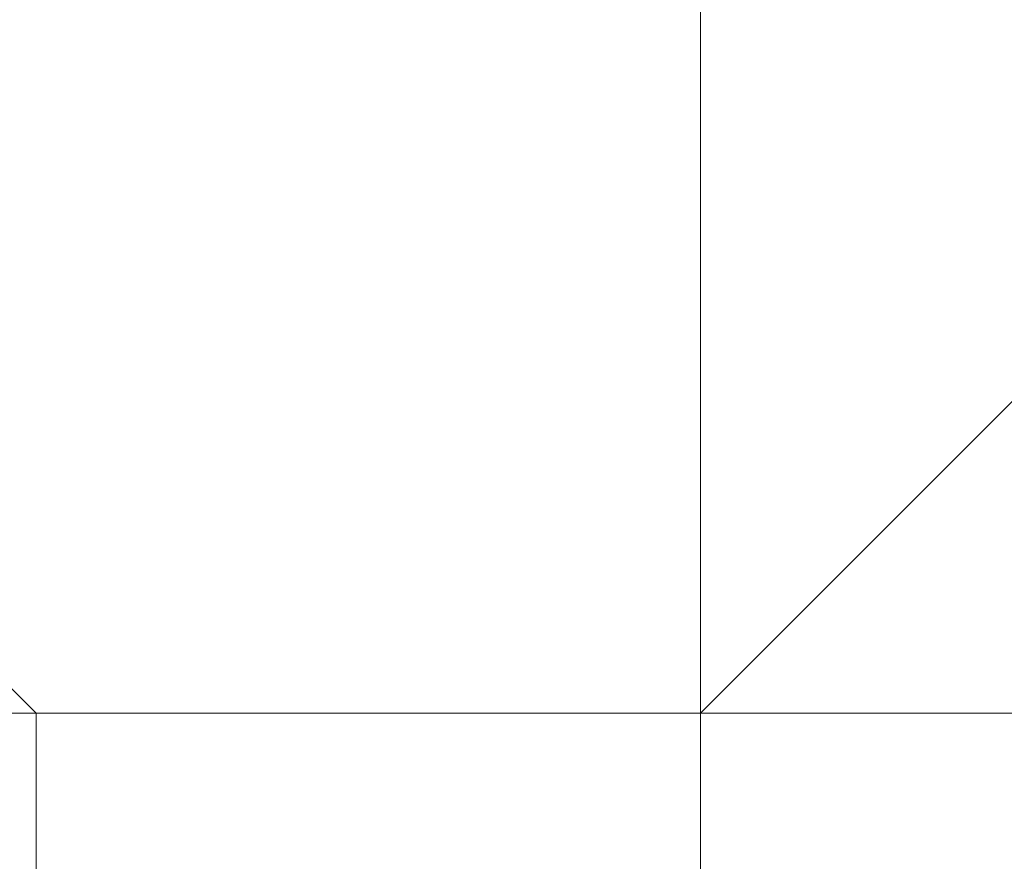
# Model space of a CAD drawing. Header units: inches. Extents: x -79624 to 52587, y -27526 to 10116.
# Tile 215 of 256: x 6304 to 6317, y -7695 to -7684. Entities that reach past the tile are written whole.
import ezdxf
from ezdxf import colors
from ezdxf.entities.mleader import LeaderData, LeaderLine
from ezdxf.math import Vec2, Vec3

# ---------------------------------------------------------------- set-up
doc = ezdxf.new("R2010")
doc.units = ezdxf.units.IN
doc.header["$MEASUREMENT"] = 0
doc.layers.add('- განათება', color=7, linetype='Continuous')
doc.layers.add('Dimensioning - General', color=7, linetype='Continuous')
doc.layers.add('- მექანიკური ნაწილი', color=7, linetype='Continuous', lineweight=18)
doc.styles.add('CT', font='ARIALN.TTF', dxfattribs={"height": 200})
doc.styles.add('GENERATED_STYLE_1', font='txt')
doc.dimstyles.new('GENERATED_STYLE__1', dxfattribs={"dimtxt": 100, "dimasz": 76, "dimexe": 0.18, "dimexo": 0.0625, "dimgap": 0, "dimtad": 0, "dimdec": 0, "dimlfac": 0.1, "dimzin": 0, "dimdsep": 46, "dimtxsty": 'GENERATED_STYLE_1', "dimblk": 'ARROWHEAD_5', "dimblk1": 'ARROWHEAD_5', "dimblk2": 'ARROWHEAD_5', "dimcen": 0.09, "dimse1": 1, "dimse2": 1, "dimclrd": 7, "dimclre": 7, "dimclrt": 7, "dimadec": 0, "dimazin": 0, "dimtfac": 1, "dimtdec": 4, "dimtmove": 0, "dimatfit": 3, "dimfxl": 1, "dimtolj": 1, "dimtzin": 0, "dimarcsym": 0})

# ---------------------------------------------------------------- blocks, each defined once
blk = doc.blocks.new('ARROWHEAD_5')
at = {"linetype": 'Continuous', "lineweight": 0}
blk.add_hatch(color=0, dxfattribs=at).paths.add_polyline_path([(-1, 0.2679), (0, 0), (-1, -0.2679)])
at = {"color": 0, "linetype": 'Continuous', "lineweight": 0}
blk.add_line((0, 0), (-1, 0), dxfattribs=at)
blk = doc.blocks.new('*D249')
at = {"layer": 'Defpoints', "color": 0, "linetype": 'Continuous', "transparency": 16777216}
for p in [(358.556, 209.203), (25258.556, 209.203), (1258.556, -26125.722)]:
    blk.add_point(p, dxfattribs=at)
at = {"layer": 'Dimensioning - General', "color": 7, "linetype": 'Continuous', "lineweight": -2, "transparency": 16777216}
for p, q in [((358.556, 133.203), (358.556, -12795.724)), ((358.556, -26049.722), (358.556, -13148.104))]:
    blk.add_line(p, q, dxfattribs=at)
at = {"layer": 'Dimensioning - General', "color": 7, "linetype": 'Continuous', "lineweight": -2, "transparency": 16777216, "xscale": 76.00000000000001, "yscale": 76.00000000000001, "zscale": 76.00000000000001}
for p, rotation in [((358.556, 209.203), 90), ((358.556, -26125.722), 270)]:
    blk.add_blockref('ARROWHEAD_5', p, dxfattribs=dict(at, rotation=rotation))
at = {"layer": 'Dimensioning - General', "color": 7, "linetype": 'Continuous', "lineweight": 13, "transparency": 16777216, "insert": (358.556, -12971.914), "char_height": 100, "attachment_point": 5, "rotation": 90, "style": 'GENERATED_STYLE_1'}
blk.add_mtext('\\A1;2633', dxfattribs=at)
blk = doc.blocks.new('_DotSmall')
at = {"color": 0, "linetype": 'ByBlock', "const_width": 0.5}
blk.add_lwpolyline([(-0.0625, 0, 1), (0.0625, 0, 1)], format="xyb", close=True, dxfattribs=at)

msp = doc.modelspace()

# ---------------------------------------------------------------- linework, layer by layer
at = {"layer": '- მექანიკური ნაწილი', "color": 7, "lineweight": 0}
for points in [[(6276.87347, -7199.35115), (6276.87347, -7702.34471), (6312.80158, -7702.34471), (6312.80158, -7199.35115)], [(6312.80158, -7199.35115), (6312.80158, -7702.34471), (6276.87347, -7702.34471), (6312.80158, -7702.34471), (6357.71172, -7702.34471), (6375.67577, -7702.34471), (6384.6578, -7702.34471), (6375.67577, -7702.34471), (6357.71172, -7702.34471), (6312.80158, -7702.34471), (6276.87347, -7702.34471), (6312.80158, -7702.34471), (6357.71172, -7702.34471), (6375.67577, -7702.34471), (6384.6578, -7702.34471), (6375.67577, -7702.34471), (6357.71172, -7702.34471), (6312.80158, -7702.34471), (6276.87347, -7702.34471), (6276.87347, -7855.03918)], [(6312.80158, -7199.35115), (6312.80158, -7702.34471), (6330.76563, -7702.34471), (6330.76563, -7199.35115)], [(6339.74766, -7693.36268), (6294.83752, -7693.36268)], [(6294.83752, -7693.36268), (6339.74766, -7693.36268), (6294.83752, -7693.36268)], [(6339.74766, -7693.36268), (6294.83752, -7693.36268)], [(6312.80158, -7693.36268), (6312.80158, -7693.36268)], [(6321.78361, -7693.36268), (6312.80158, -7693.36268), (6321.78361, -7693.36268)], [(6312.80158, -7693.36268), (6312.80158, -7693.36268)], [(6321.78361, -7693.36268), (6312.80158, -7693.36268), (6321.78361, -7693.36268)]]:
    msp.add_lwpolyline(points, dxfattribs=at)
msp.add_lwpolyline([(6330.76563, -7630.48848), (5639.14949, -7630.48848), (5630.16746, -7693.36268), (6339.74766, -7693.36268)], close=True, dxfattribs=at)
msp.add_lwpolyline([(6330.76563, -7630.48848), (5639.14949, -7630.48848), (5630.16746, -7693.36268), (6339.74766, -7693.36268)], close=True, dxfattribs=at)
at = {"layer": '- მექანიკური ნაწილი', "lineweight": 0}
for points in [[(6321.78361, -7630.48848), (6312.80158, -7630.48848), (6303.81955, -7630.48848), (6294.83752, -7630.48848), (6285.85549, -7630.48848), (6285.85549, -7639.47051), (6276.87347, -7639.47051), (6276.87347, -7648.45254), (6276.87347, -7657.43457), (6276.87347, -7666.4166), (6276.87347, -7675.39862), (6276.87347, -7684.38065), (6285.85549, -7684.38065), (6294.83752, -7693.36268), (6303.81955, -7693.36268), (6294.83752, -7684.38065), (6294.83752, -7693.36268), (6303.81955, -7693.36268), (6303.81955, -7702.34471), (6294.83752, -7693.36268), (6303.81955, -7693.36268), (6312.80158, -7693.36268), (6321.78361, -7693.36268)], [(6321.78361, -7693.36268), (6312.80158, -7693.36268), (6303.81955, -7693.36268), (6294.83752, -7693.36268), (6294.83752, -7684.38065), (6303.81955, -7693.36268), (6294.83752, -7693.36268), (6285.85549, -7693.36268), (6285.85549, -7684.38065), (6276.87347, -7684.38065), (6276.87347, -7675.39862)], [(6285.85549, -7684.38065), (6294.83752, -7693.36268), (6294.83752, -7684.38065), (6294.83752, -7693.36268), (6294.83752, -7684.38065), (6294.83752, -7693.36268), (6294.83752, -7684.38065), (6303.81955, -7693.36268), (6294.83752, -7684.38065), (6285.85549, -7684.38065)], [(6303.81955, -7693.36268), (6294.83752, -7684.38065), (6303.81955, -7693.36268)], [(6303.81955, -7693.36268), (6294.83752, -7684.38065), (6303.81955, -7693.36268)], [(6303.81955, -7693.36268), (6294.83752, -7684.38065), (6303.81955, -7693.36268)], [(6303.81955, -7693.36268), (6294.83752, -7684.38065), (6303.81955, -7693.36268)], [(6303.81955, -7693.36268), (6294.83752, -7684.38065), (6303.81955, -7693.36268)], [(6303.81955, -7693.36268), (6294.83752, -7684.38065), (6303.81955, -7693.36268)], [(6303.81955, -7693.36268), (6294.83752, -7684.38065), (6303.81955, -7693.36268)], [(6303.81955, -7693.36268), (6294.83752, -7684.38065), (6303.81955, -7693.36268)], [(6303.81955, -7693.36268), (6294.83752, -7684.38065), (6303.81955, -7693.36268)], [(6303.81955, -7693.36268), (6294.83752, -7684.38065), (6303.81955, -7693.36268)], [(6303.81955, -7693.36268), (6294.83752, -7684.38065), (6303.81955, -7693.36268)], [(6303.81955, -7693.36268), (6294.83752, -7684.38065), (6303.81955, -7693.36268)], [(6303.81955, -7693.36268), (6294.83752, -7684.38065), (6303.81955, -7693.36268)], [(6303.81955, -7693.36268), (6294.83752, -7684.38065), (6303.81955, -7693.36268)], [(6303.81955, -7693.36268), (6294.83752, -7684.38065), (6303.81955, -7693.36268)], [(6303.81955, -7693.36268), (6294.83752, -7684.38065), (6303.81955, -7693.36268)], [(6303.81955, -7693.36268), (6294.83752, -7684.38065), (6303.81955, -7693.36268)], [(6303.81955, -7693.36268), (6294.83752, -7684.38065), (6303.81955, -7693.36268)], [(6303.81955, -7693.36268), (6294.83752, -7684.38065), (6303.81955, -7693.36268)], [(6303.81955, -7693.36268), (6294.83752, -7684.38065), (6303.81955, -7693.36268)], [(6303.81955, -7693.36268), (6294.83752, -7684.38065), (6303.81955, -7693.36268)], [(6303.81955, -7693.36268), (6294.83752, -7684.38065), (6303.81955, -7693.36268)], [(6303.81955, -7693.36268), (6294.83752, -7684.38065), (6303.81955, -7693.36268)], [(6303.81955, -7693.36268), (6294.83752, -7684.38065), (6303.81955, -7693.36268)], [(6303.81955, -7693.36268), (6294.83752, -7684.38065), (6303.81955, -7693.36268)], [(6303.81955, -7693.36268), (6294.83752, -7684.38065), (6303.81955, -7693.36268)], [(6303.81955, -7693.36268), (6294.83752, -7684.38065), (6303.81955, -7693.36268)], [(6303.81955, -7693.36268), (6294.83752, -7684.38065)], [(6321.78361, -7684.38065), (6312.80158, -7693.36268), (6321.78361, -7684.38065)], [(6321.78361, -7684.38065), (6312.80158, -7693.36268), (6321.78361, -7684.38065)], [(6321.78361, -7684.38065), (6312.80158, -7693.36268), (6321.78361, -7684.38065)], [(6321.78361, -7684.38065), (6312.80158, -7693.36268), (6321.78361, -7684.38065)], [(6321.78361, -7684.38065), (6312.80158, -7693.36268), (6321.78361, -7684.38065)], [(6321.78361, -7684.38065), (6312.80158, -7693.36268), (6321.78361, -7684.38065)], [(6321.78361, -7684.38065), (6312.80158, -7693.36268), (6321.78361, -7684.38065)], [(6321.78361, -7684.38065), (6312.80158, -7693.36268), (6321.78361, -7684.38065)], [(6321.78361, -7684.38065), (6312.80158, -7693.36268), (6321.78361, -7684.38065)], [(6321.78361, -7684.38065), (6312.80158, -7693.36268), (6321.78361, -7684.38065)], [(6321.78361, -7684.38065), (6312.80158, -7693.36268), (6321.78361, -7684.38065)], [(6321.78361, -7684.38065), (6312.80158, -7693.36268), (6321.78361, -7684.38065)], [(6321.78361, -7684.38065), (6312.80158, -7693.36268), (6321.78361, -7684.38065)], [(6321.78361, -7684.38065), (6312.80158, -7693.36268), (6321.78361, -7684.38065)], [(6321.78361, -7684.38065), (6312.80158, -7693.36268), (6321.78361, -7684.38065)], [(6321.78361, -7684.38065), (6312.80158, -7693.36268), (6321.78361, -7684.38065)], [(6321.78361, -7684.38065), (6312.80158, -7693.36268), (6321.78361, -7684.38065)], [(6321.78361, -7684.38065), (6312.80158, -7693.36268), (6321.78361, -7684.38065)], [(6321.78361, -7684.38065), (6312.80158, -7693.36268), (6321.78361, -7684.38065)], [(6321.78361, -7684.38065), (6312.80158, -7693.36268), (6321.78361, -7684.38065)], [(6321.78361, -7684.38065), (6312.80158, -7693.36268), (6321.78361, -7684.38065)], [(6321.78361, -7684.38065), (6312.80158, -7693.36268), (6321.78361, -7684.38065)], [(6321.78361, -7684.38065), (6312.80158, -7693.36268), (6321.78361, -7684.38065)], [(6321.78361, -7684.38065), (6312.80158, -7693.36268), (6321.78361, -7684.38065)], [(6321.78361, -7684.38065), (6312.80158, -7693.36268), (6321.78361, -7684.38065)], [(6321.78361, -7684.38065), (6312.80158, -7693.36268), (6321.78361, -7684.38065)], [(6321.78361, -7684.38065), (6312.80158, -7693.36268), (6321.78361, -7684.38065)], [(6294.83752, -7693.36268), (6303.81955, -7693.36268), (6294.83752, -7693.36268)], [(6303.81955, -7693.36268), (6294.83752, -7693.36268), (6303.81955, -7693.36268)], [(6303.81955, -7693.36268), (6294.83752, -7693.36268), (6303.81955, -7693.36268)], [(6303.81955, -7693.36268), (6294.83752, -7693.36268), (6303.81955, -7693.36268)], [(6303.81955, -7693.36268), (6294.83752, -7693.36268), (6303.81955, -7693.36268)], [(6303.81955, -7693.36268), (6294.83752, -7693.36268), (6303.81955, -7693.36268)], [(6303.81955, -7693.36268), (6294.83752, -7693.36268), (6303.81955, -7693.36268)], [(6303.81955, -7693.36268), (6294.83752, -7693.36268), (6303.81955, -7693.36268)], [(6303.81955, -7693.36268), (6294.83752, -7693.36268), (6303.81955, -7693.36268)], [(6303.81955, -7693.36268), (6294.83752, -7693.36268), (6303.81955, -7693.36268)], [(6303.81955, -7693.36268), (6294.83752, -7693.36268), (6303.81955, -7693.36268)], [(6303.81955, -7693.36268), (6294.83752, -7693.36268), (6303.81955, -7693.36268)], [(6303.81955, -7693.36268), (6294.83752, -7693.36268), (6303.81955, -7693.36268)], [(6303.81955, -7693.36268), (6294.83752, -7693.36268), (6303.81955, -7693.36268)], [(6303.81955, -7693.36268), (6294.83752, -7693.36268), (6303.81955, -7693.36268)], [(6303.81955, -7693.36268), (6294.83752, -7693.36268), (6303.81955, -7693.36268)], [(6303.81955, -7693.36268), (6294.83752, -7693.36268), (6303.81955, -7693.36268)], [(6303.81955, -7693.36268), (6294.83752, -7693.36268), (6303.81955, -7693.36268)], [(6303.81955, -7693.36268), (6294.83752, -7693.36268), (6303.81955, -7693.36268)], [(6303.81955, -7693.36268), (6294.83752, -7693.36268), (6303.81955, -7693.36268)], [(6303.81955, -7693.36268), (6294.83752, -7693.36268), (6303.81955, -7693.36268)], [(6303.81955, -7693.36268), (6294.83752, -7693.36268), (6303.81955, -7693.36268)], [(6303.81955, -7693.36268), (6294.83752, -7693.36268), (6303.81955, -7693.36268)], [(6303.81955, -7693.36268), (6294.83752, -7693.36268), (6303.81955, -7693.36268)], [(6303.81955, -7693.36268), (6294.83752, -7693.36268), (6303.81955, -7693.36268)], [(6303.81955, -7693.36268), (6294.83752, -7693.36268), (6303.81955, -7693.36268)], [(6303.81955, -7693.36268), (6294.83752, -7693.36268), (6303.81955, -7693.36268)], [(6303.81955, -7693.36268), (6294.83752, -7693.36268), (6303.81955, -7693.36268)], [(6303.81955, -7693.36268), (6294.83752, -7693.36268), (6303.81955, -7693.36268)], [(6303.81955, -7693.36268), (6294.83752, -7693.36268), (6303.81955, -7693.36268)], [(6303.81955, -7693.36268), (6294.83752, -7693.36268), (6303.81955, -7693.36268)], [(6303.81955, -7693.36268), (6294.83752, -7693.36268), (6303.81955, -7693.36268)], [(6303.81955, -7693.36268), (6294.83752, -7693.36268), (6303.81955, -7693.36268)], [(6303.81955, -7693.36268), (6294.83752, -7693.36268), (6303.81955, -7693.36268)], [(6303.81955, -7693.36268), (6294.83752, -7693.36268), (6303.81955, -7693.36268)], [(6303.81955, -7693.36268), (6294.83752, -7693.36268), (6303.81955, -7693.36268)], [(6303.81955, -7693.36268), (6294.83752, -7693.36268), (6303.81955, -7693.36268)], [(6303.81955, -7693.36268), (6294.83752, -7693.36268), (6303.81955, -7693.36268)], [(6303.81955, -7693.36268), (6294.83752, -7693.36268), (6303.81955, -7693.36268)], [(6303.81955, -7693.36268), (6294.83752, -7693.36268), (6303.81955, -7693.36268)], [(6303.81955, -7693.36268), (6294.83752, -7693.36268), (6303.81955, -7693.36268)], [(6303.81955, -7693.36268), (6294.83752, -7693.36268), (6303.81955, -7693.36268)], [(6303.81955, -7693.36268), (6294.83752, -7693.36268), (6303.81955, -7693.36268)], [(6303.81955, -7693.36268), (6294.83752, -7693.36268), (6303.81955, -7693.36268)], [(6303.81955, -7693.36268), (6294.83752, -7693.36268), (6303.81955, -7693.36268)], [(6303.81955, -7693.36268), (6294.83752, -7693.36268), (6303.81955, -7693.36268)], [(6303.81955, -7693.36268), (6294.83752, -7693.36268), (6303.81955, -7693.36268)], [(6303.81955, -7693.36268), (6294.83752, -7693.36268), (6303.81955, -7693.36268)], [(6303.81955, -7693.36268), (6294.83752, -7693.36268), (6303.81955, -7693.36268)], [(6303.81955, -7693.36268), (6294.83752, -7693.36268), (6303.81955, -7693.36268)], [(6303.81955, -7693.36268), (6294.83752, -7693.36268), (6303.81955, -7693.36268)], [(6303.81955, -7693.36268), (6294.83752, -7693.36268), (6303.81955, -7693.36268)], [(6294.83752, -7693.36268), (6303.81955, -7693.36268)], [(6303.81955, -7693.36268), (6294.83752, -7693.36268), (6303.81955, -7693.36268)], [(6303.81955, -7693.36268), (6294.83752, -7693.36268), (6303.81955, -7693.36268)], [(6303.81955, -7693.36268), (6294.83752, -7693.36268), (6303.81955, -7693.36268)], [(6303.81955, -7693.36268), (6294.83752, -7693.36268), (6303.81955, -7693.36268)], [(6303.81955, -7693.36268), (6294.83752, -7693.36268), (6303.81955, -7693.36268)], [(6303.81955, -7693.36268), (6294.83752, -7693.36268), (6303.81955, -7693.36268)], [(6303.81955, -7693.36268), (6294.83752, -7693.36268), (6303.81955, -7693.36268)], [(6303.81955, -7693.36268), (6294.83752, -7693.36268), (6303.81955, -7693.36268)], [(6303.81955, -7693.36268), (6294.83752, -7693.36268), (6303.81955, -7693.36268)], [(6303.81955, -7693.36268), (6294.83752, -7693.36268), (6303.81955, -7693.36268)], [(6303.81955, -7693.36268), (6294.83752, -7693.36268), (6303.81955, -7693.36268)], [(6303.81955, -7693.36268), (6294.83752, -7693.36268), (6303.81955, -7693.36268)], [(6294.83752, -7693.36268), (6303.81955, -7693.36268), (6294.83752, -7693.36268)], [(6303.81955, -7693.36268), (6303.81955, -7702.34471), (6303.81955, -7693.36268)], [(6303.81955, -7693.36268), (6312.80158, -7693.36268), (6303.81955, -7693.36268)], [(6303.81955, -7693.36268), (6303.81955, -7693.36268)], [(6303.81955, -7693.36268), (6303.81955, -7693.36268)], [(6312.80158, -7693.36268), (6303.81955, -7693.36268), (6312.80158, -7693.36268)], [(6303.81955, -7693.36268), (6303.81955, -7693.36268)], [(6312.80158, -7693.36268), (6303.81955, -7693.36268), (6312.80158, -7693.36268)], [(6303.81955, -7693.36268), (6303.81955, -7693.36268)], [(6312.80158, -7693.36268), (6303.81955, -7693.36268), (6312.80158, -7693.36268)], [(6303.81955, -7693.36268), (6303.81955, -7693.36268)], [(6312.80158, -7693.36268), (6303.81955, -7693.36268), (6312.80158, -7693.36268)], [(6303.81955, -7693.36268), (6303.81955, -7693.36268)], [(6312.80158, -7693.36268), (6303.81955, -7693.36268), (6312.80158, -7693.36268)], [(6303.81955, -7693.36268), (6303.81955, -7693.36268)], [(6312.80158, -7693.36268), (6303.81955, -7693.36268), (6312.80158, -7693.36268)], [(6303.81955, -7693.36268), (6303.81955, -7693.36268)], [(6312.80158, -7693.36268), (6303.81955, -7693.36268), (6312.80158, -7693.36268)], [(6303.81955, -7693.36268), (6303.81955, -7693.36268)], [(6312.80158, -7693.36268), (6303.81955, -7693.36268), (6312.80158, -7693.36268)], [(6303.81955, -7693.36268), (6303.81955, -7693.36268)], [(6312.80158, -7693.36268), (6303.81955, -7693.36268), (6312.80158, -7693.36268)], [(6303.81955, -7693.36268), (6303.81955, -7693.36268)], [(6312.80158, -7693.36268), (6303.81955, -7693.36268), (6312.80158, -7693.36268)], [(6303.81955, -7693.36268), (6303.81955, -7693.36268)], [(6312.80158, -7693.36268), (6303.81955, -7693.36268), (6312.80158, -7693.36268)], [(6303.81955, -7693.36268), (6303.81955, -7693.36268)], [(6312.80158, -7693.36268), (6303.81955, -7693.36268), (6312.80158, -7693.36268)], [(6303.81955, -7693.36268), (6303.81955, -7693.36268)], [(6312.80158, -7693.36268), (6303.81955, -7693.36268), (6312.80158, -7693.36268)], [(6303.81955, -7693.36268), (6303.81955, -7693.36268)], [(6312.80158, -7693.36268), (6303.81955, -7693.36268), (6312.80158, -7693.36268)], [(6303.81955, -7693.36268), (6303.81955, -7693.36268)], [(6312.80158, -7693.36268), (6303.81955, -7693.36268), (6312.80158, -7693.36268)], [(6303.81955, -7693.36268), (6303.81955, -7693.36268)], [(6312.80158, -7693.36268), (6303.81955, -7693.36268), (6312.80158, -7693.36268)], [(6303.81955, -7693.36268), (6303.81955, -7693.36268)], [(6312.80158, -7693.36268), (6303.81955, -7693.36268), (6312.80158, -7693.36268)], [(6303.81955, -7693.36268), (6303.81955, -7693.36268)], [(6312.80158, -7693.36268), (6303.81955, -7693.36268), (6312.80158, -7693.36268)], [(6303.81955, -7693.36268), (6303.81955, -7693.36268)], [(6312.80158, -7693.36268), (6303.81955, -7693.36268), (6312.80158, -7693.36268)], [(6303.81955, -7693.36268), (6303.81955, -7693.36268)], [(6312.80158, -7693.36268), (6303.81955, -7693.36268), (6312.80158, -7693.36268)], [(6303.81955, -7693.36268), (6303.81955, -7693.36268)], [(6312.80158, -7693.36268), (6303.81955, -7693.36268), (6312.80158, -7693.36268)], [(6303.81955, -7693.36268), (6303.81955, -7693.36268)], [(6312.80158, -7693.36268), (6303.81955, -7693.36268), (6312.80158, -7693.36268)], [(6303.81955, -7693.36268), (6303.81955, -7693.36268)], [(6312.80158, -7693.36268), (6303.81955, -7693.36268), (6312.80158, -7693.36268)], [(6303.81955, -7693.36268), (6303.81955, -7693.36268)], [(6312.80158, -7693.36268), (6303.81955, -7693.36268), (6312.80158, -7693.36268)], [(6303.81955, -7693.36268), (6303.81955, -7693.36268)], [(6312.80158, -7693.36268), (6303.81955, -7693.36268), (6312.80158, -7693.36268)], [(6303.81955, -7693.36268), (6303.81955, -7693.36268)], [(6312.80158, -7693.36268), (6303.81955, -7693.36268), (6312.80158, -7693.36268)], [(6303.81955, -7693.36268), (6303.81955, -7693.36268)], [(6312.80158, -7693.36268), (6303.81955, -7693.36268), (6312.80158, -7693.36268)], [(6303.81955, -7693.36268), (6303.81955, -7693.36268)], [(6312.80158, -7693.36268), (6303.81955, -7693.36268), (6312.80158, -7693.36268)], [(6303.81955, -7693.36268), (6303.81955, -7693.36268)], [(6312.80158, -7693.36268), (6303.81955, -7693.36268), (6312.80158, -7693.36268)], [(6303.81955, -7693.36268), (6303.81955, -7693.36268)], [(6312.80158, -7693.36268), (6303.81955, -7693.36268), (6312.80158, -7693.36268)], [(6303.81955, -7693.36268), (6303.81955, -7693.36268)], [(6312.80158, -7693.36268), (6303.81955, -7693.36268), (6312.80158, -7693.36268)], [(6303.81955, -7693.36268), (6303.81955, -7693.36268)], [(6312.80158, -7693.36268), (6303.81955, -7693.36268), (6312.80158, -7693.36268)], [(6303.81955, -7693.36268), (6303.81955, -7693.36268)], [(6312.80158, -7693.36268), (6303.81955, -7693.36268), (6312.80158, -7693.36268)], [(6303.81955, -7693.36268), (6303.81955, -7693.36268)], [(6312.80158, -7693.36268), (6303.81955, -7693.36268), (6312.80158, -7693.36268)], [(6303.81955, -7693.36268), (6303.81955, -7693.36268)], [(6312.80158, -7693.36268), (6303.81955, -7693.36268), (6312.80158, -7693.36268)], [(6303.81955, -7693.36268), (6303.81955, -7693.36268)], [(6312.80158, -7693.36268), (6303.81955, -7693.36268), (6312.80158, -7693.36268)], [(6303.81955, -7693.36268), (6303.81955, -7693.36268)], [(6312.80158, -7693.36268), (6303.81955, -7693.36268), (6312.80158, -7693.36268)], [(6303.81955, -7693.36268), (6303.81955, -7693.36268)], [(6312.80158, -7693.36268), (6303.81955, -7693.36268), (6312.80158, -7693.36268)], [(6303.81955, -7693.36268), (6303.81955, -7693.36268)], [(6312.80158, -7693.36268), (6303.81955, -7693.36268), (6312.80158, -7693.36268)], [(6303.81955, -7693.36268), (6303.81955, -7693.36268)], [(6312.80158, -7693.36268), (6303.81955, -7693.36268), (6312.80158, -7693.36268)], [(6303.81955, -7693.36268), (6303.81955, -7693.36268)], [(6312.80158, -7693.36268), (6303.81955, -7693.36268), (6312.80158, -7693.36268)], [(6303.81955, -7693.36268), (6303.81955, -7693.36268)], [(6312.80158, -7693.36268), (6303.81955, -7693.36268), (6312.80158, -7693.36268)], [(6303.81955, -7693.36268), (6303.81955, -7693.36268)], [(6312.80158, -7693.36268), (6303.81955, -7693.36268), (6312.80158, -7693.36268)], [(6303.81955, -7693.36268), (6303.81955, -7693.36268)], [(6312.80158, -7693.36268), (6303.81955, -7693.36268), (6312.80158, -7693.36268)], [(6303.81955, -7693.36268), (6303.81955, -7693.36268)], [(6312.80158, -7693.36268), (6303.81955, -7693.36268), (6312.80158, -7693.36268)], [(6303.81955, -7693.36268), (6303.81955, -7693.36268)], [(6312.80158, -7693.36268), (6303.81955, -7693.36268), (6312.80158, -7693.36268)], [(6303.81955, -7693.36268), (6303.81955, -7693.36268)], [(6312.80158, -7693.36268), (6303.81955, -7693.36268), (6312.80158, -7693.36268)], [(6303.81955, -7693.36268), (6303.81955, -7693.36268)], [(6312.80158, -7693.36268), (6303.81955, -7693.36268), (6312.80158, -7693.36268)], [(6303.81955, -7693.36268), (6303.81955, -7693.36268)], [(6312.80158, -7693.36268), (6303.81955, -7693.36268), (6312.80158, -7693.36268)], [(6303.81955, -7693.36268), (6303.81955, -7693.36268)], [(6312.80158, -7693.36268), (6303.81955, -7693.36268), (6312.80158, -7693.36268)], [(6303.81955, -7693.36268), (6303.81955, -7693.36268)], [(6312.80158, -7693.36268), (6303.81955, -7693.36268), (6312.80158, -7693.36268)], [(6303.81955, -7693.36268), (6303.81955, -7693.36268)], [(6312.80158, -7693.36268), (6303.81955, -7693.36268), (6312.80158, -7693.36268)], [(6303.81955, -7693.36268), (6303.81955, -7693.36268)], [(6312.80158, -7693.36268), (6303.81955, -7693.36268), (6312.80158, -7693.36268)], [(6303.81955, -7693.36268), (6303.81955, -7693.36268)], [(6312.80158, -7693.36268), (6303.81955, -7693.36268), (6312.80158, -7693.36268)], [(6303.81955, -7693.36268), (6303.81955, -7693.36268)], [(6312.80158, -7693.36268), (6303.81955, -7693.36268), (6312.80158, -7693.36268)], [(6303.81955, -7693.36268), (6303.81955, -7693.36268)], [(6312.80158, -7693.36268), (6303.81955, -7693.36268), (6312.80158, -7693.36268)], [(6303.81955, -7693.36268), (6303.81955, -7693.36268)], [(6312.80158, -7693.36268), (6303.81955, -7693.36268), (6312.80158, -7693.36268)], [(6303.81955, -7693.36268), (6303.81955, -7693.36268)], [(6312.80158, -7693.36268), (6303.81955, -7693.36268), (6312.80158, -7693.36268)], [(6303.81955, -7693.36268), (6303.81955, -7693.36268)], [(6312.80158, -7693.36268), (6303.81955, -7693.36268), (6312.80158, -7693.36268)], [(6303.81955, -7693.36268), (6303.81955, -7693.36268)], [(6312.80158, -7693.36268), (6303.81955, -7693.36268), (6312.80158, -7693.36268)], [(6303.81955, -7693.36268), (6303.81955, -7693.36268)], [(6312.80158, -7693.36268), (6303.81955, -7693.36268), (6312.80158, -7693.36268)], [(6303.81955, -7693.36268), (6303.81955, -7693.36268)], [(6312.80158, -7693.36268), (6303.81955, -7693.36268), (6312.80158, -7693.36268)], [(6303.81955, -7693.36268), (6303.81955, -7693.36268)], [(6312.80158, -7693.36268), (6303.81955, -7693.36268), (6312.80158, -7693.36268)], [(6303.81955, -7693.36268), (6303.81955, -7693.36268)], [(6312.80158, -7693.36268), (6303.81955, -7693.36268), (6312.80158, -7693.36268)], [(6303.81955, -7693.36268), (6303.81955, -7693.36268)], [(6312.80158, -7693.36268), (6303.81955, -7693.36268), (6312.80158, -7693.36268)], [(6303.81955, -7693.36268), (6303.81955, -7693.36268)], [(6312.80158, -7693.36268), (6303.81955, -7693.36268), (6312.80158, -7693.36268)], [(6303.81955, -7693.36268), (6303.81955, -7693.36268)], [(6312.80158, -7693.36268), (6303.81955, -7693.36268), (6312.80158, -7693.36268)], [(6303.81955, -7693.36268), (6303.81955, -7693.36268)], [(6312.80158, -7693.36268), (6303.81955, -7693.36268), (6312.80158, -7693.36268)], [(6303.81955, -7693.36268), (6303.81955, -7693.36268)], [(6312.80158, -7693.36268), (6303.81955, -7693.36268), (6312.80158, -7693.36268)], [(6303.81955, -7693.36268), (6303.81955, -7693.36268)], [(6312.80158, -7693.36268), (6303.81955, -7693.36268), (6312.80158, -7693.36268)], [(6303.81955, -7693.36268), (6303.81955, -7693.36268)], [(6312.80158, -7693.36268), (6303.81955, -7693.36268), (6312.80158, -7693.36268)], [(6303.81955, -7693.36268), (6303.81955, -7693.36268)], [(6312.80158, -7693.36268), (6303.81955, -7693.36268), (6312.80158, -7693.36268)], [(6303.81955, -7693.36268), (6303.81955, -7693.36268)], [(6312.80158, -7693.36268), (6303.81955, -7693.36268), (6312.80158, -7693.36268)], [(6303.81955, -7693.36268), (6303.81955, -7693.36268)], [(6312.80158, -7693.36268), (6303.81955, -7693.36268), (6312.80158, -7693.36268)], [(6303.81955, -7693.36268), (6303.81955, -7693.36268)], [(6312.80158, -7693.36268), (6303.81955, -7693.36268), (6312.80158, -7693.36268)], [(6303.81955, -7693.36268), (6303.81955, -7693.36268)], [(6312.80158, -7693.36268), (6303.81955, -7693.36268), (6312.80158, -7693.36268)], [(6303.81955, -7693.36268), (6303.81955, -7693.36268)], [(6312.80158, -7693.36268), (6303.81955, -7693.36268), (6312.80158, -7693.36268)], [(6303.81955, -7693.36268), (6303.81955, -7693.36268)], [(6312.80158, -7693.36268), (6303.81955, -7693.36268), (6312.80158, -7693.36268)], [(6303.81955, -7693.36268), (6303.81955, -7693.36268)], [(6312.80158, -7693.36268), (6303.81955, -7693.36268), (6312.80158, -7693.36268)], [(6303.81955, -7693.36268), (6303.81955, -7693.36268)], [(6312.80158, -7693.36268), (6303.81955, -7693.36268), (6312.80158, -7693.36268)], [(6303.81955, -7693.36268), (6303.81955, -7693.36268)], [(6312.80158, -7693.36268), (6303.81955, -7693.36268), (6312.80158, -7693.36268)], [(6303.81955, -7693.36268), (6303.81955, -7693.36268)], [(6312.80158, -7693.36268), (6303.81955, -7693.36268), (6312.80158, -7693.36268)], [(6303.81955, -7693.36268), (6303.81955, -7693.36268)], [(6312.80158, -7693.36268), (6303.81955, -7693.36268), (6312.80158, -7693.36268)], [(6303.81955, -7693.36268), (6303.81955, -7693.36268)], [(6312.80158, -7693.36268), (6303.81955, -7693.36268), (6312.80158, -7693.36268)], [(6303.81955, -7693.36268), (6303.81955, -7693.36268)], [(6312.80158, -7693.36268), (6303.81955, -7693.36268), (6312.80158, -7693.36268)], [(6303.81955, -7693.36268), (6303.81955, -7693.36268)], [(6312.80158, -7693.36268), (6303.81955, -7693.36268), (6312.80158, -7693.36268)], [(6303.81955, -7693.36268), (6303.81955, -7693.36268)], [(6312.80158, -7693.36268), (6303.81955, -7693.36268), (6312.80158, -7693.36268)], [(6303.81955, -7693.36268), (6303.81955, -7693.36268)], [(6312.80158, -7693.36268), (6303.81955, -7693.36268), (6312.80158, -7693.36268)], [(6303.81955, -7693.36268), (6303.81955, -7693.36268)], [(6312.80158, -7693.36268), (6303.81955, -7693.36268), (6312.80158, -7693.36268)], [(6303.81955, -7693.36268), (6303.81955, -7693.36268)], [(6312.80158, -7693.36268), (6303.81955, -7693.36268), (6312.80158, -7693.36268)], [(6303.81955, -7693.36268), (6303.81955, -7693.36268)], [(6312.80158, -7693.36268), (6303.81955, -7693.36268), (6312.80158, -7693.36268)], [(6303.81955, -7693.36268), (6303.81955, -7693.36268)], [(6312.80158, -7693.36268), (6303.81955, -7693.36268), (6312.80158, -7693.36268)], [(6303.81955, -7693.36268), (6303.81955, -7693.36268)], [(6312.80158, -7693.36268), (6303.81955, -7693.36268), (6312.80158, -7693.36268)], [(6303.81955, -7693.36268), (6303.81955, -7693.36268)], [(6312.80158, -7693.36268), (6303.81955, -7693.36268), (6312.80158, -7693.36268)], [(6303.81955, -7693.36268), (6303.81955, -7693.36268)], [(6312.80158, -7693.36268), (6303.81955, -7693.36268), (6312.80158, -7693.36268)], [(6303.81955, -7693.36268), (6303.81955, -7693.36268)], [(6312.80158, -7693.36268), (6303.81955, -7693.36268), (6312.80158, -7693.36268)], [(6303.81955, -7693.36268), (6312.80158, -7693.36268), (6303.81955, -7693.36268)], [(6303.81955, -7693.36268), (6303.81955, -7693.36268)], [(6303.81955, -7693.36268), (6303.81955, -7693.36268)], [(6303.81955, -7693.36268), (6303.81955, -7693.36268)], [(6312.80158, -7693.36268), (6312.80158, -7693.36268)], [(6312.80158, -7693.36268), (6321.78361, -7693.36268), (6312.80158, -7693.36268)], [(6312.80158, -7693.36268), (6312.80158, -7693.36268)], [(6321.78361, -7693.36268), (6312.80158, -7693.36268), (6321.78361, -7693.36268)], [(6312.80158, -7693.36268), (6312.80158, -7693.36268)], [(6321.78361, -7693.36268), (6312.80158, -7693.36268), (6321.78361, -7693.36268)], [(6312.80158, -7693.36268), (6312.80158, -7693.36268)], [(6321.78361, -7693.36268), (6312.80158, -7693.36268), (6321.78361, -7693.36268)], [(6312.80158, -7693.36268), (6312.80158, -7693.36268)], [(6321.78361, -7693.36268), (6312.80158, -7693.36268), (6321.78361, -7693.36268)], [(6312.80158, -7693.36268), (6312.80158, -7693.36268)], [(6321.78361, -7693.36268), (6312.80158, -7693.36268), (6321.78361, -7693.36268)], [(6312.80158, -7693.36268), (6312.80158, -7693.36268)], [(6321.78361, -7693.36268), (6312.80158, -7693.36268), (6321.78361, -7693.36268)], [(6312.80158, -7693.36268), (6312.80158, -7693.36268)], [(6321.78361, -7693.36268), (6312.80158, -7693.36268), (6321.78361, -7693.36268)], [(6312.80158, -7693.36268), (6312.80158, -7693.36268)], [(6321.78361, -7693.36268), (6312.80158, -7693.36268), (6321.78361, -7693.36268)], [(6312.80158, -7693.36268), (6312.80158, -7693.36268)], [(6321.78361, -7693.36268), (6312.80158, -7693.36268), (6321.78361, -7693.36268)], [(6312.80158, -7693.36268), (6312.80158, -7693.36268)], [(6312.80158, -7693.36268), (6312.80158, -7693.36268)], [(6312.80158, -7693.36268), (6312.80158, -7693.36268)], [(6312.80158, -7693.36268), (6312.80158, -7693.36268)], [(6312.80158, -7693.36268), (6312.80158, -7693.36268)], [(6312.80158, -7693.36268), (6312.80158, -7693.36268)], [(6312.80158, -7693.36268), (6312.80158, -7693.36268)], [(6312.80158, -7693.36268), (6312.80158, -7693.36268)], [(6312.80158, -7693.36268), (6312.80158, -7693.36268)], [(6312.80158, -7693.36268), (6312.80158, -7693.36268)], [(6312.80158, -7693.36268), (6312.80158, -7693.36268)], [(6312.80158, -7693.36268), (6312.80158, -7693.36268)], [(6321.78361, -7693.36268), (6312.80158, -7693.36268), (6321.78361, -7693.36268)], [(6312.80158, -7693.36268), (6312.80158, -7693.36268)], [(6321.78361, -7693.36268), (6312.80158, -7693.36268), (6321.78361, -7693.36268)], [(6312.80158, -7693.36268), (6312.80158, -7693.36268)], [(6321.78361, -7693.36268), (6312.80158, -7693.36268), (6321.78361, -7693.36268)], [(6312.80158, -7693.36268), (6312.80158, -7693.36268)], [(6321.78361, -7693.36268), (6312.80158, -7693.36268), (6321.78361, -7693.36268)], [(6312.80158, -7693.36268), (6312.80158, -7693.36268)], [(6321.78361, -7693.36268), (6312.80158, -7693.36268), (6321.78361, -7693.36268)], [(6312.80158, -7693.36268), (6312.80158, -7693.36268)], [(6321.78361, -7693.36268), (6312.80158, -7693.36268), (6321.78361, -7693.36268)], [(6312.80158, -7693.36268), (6312.80158, -7693.36268)], [(6321.78361, -7693.36268), (6312.80158, -7693.36268), (6321.78361, -7693.36268)], [(6312.80158, -7693.36268), (6312.80158, -7693.36268)], [(6321.78361, -7693.36268), (6312.80158, -7693.36268), (6321.78361, -7693.36268)], [(6312.80158, -7693.36268), (6312.80158, -7693.36268)], [(6321.78361, -7693.36268), (6312.80158, -7693.36268), (6321.78361, -7693.36268)], [(6312.80158, -7693.36268), (6312.80158, -7693.36268)], [(6321.78361, -7693.36268), (6312.80158, -7693.36268), (6321.78361, -7693.36268)], [(6312.80158, -7693.36268), (6312.80158, -7693.36268)], [(6321.78361, -7693.36268), (6312.80158, -7693.36268), (6321.78361, -7693.36268)], [(6312.80158, -7693.36268), (6312.80158, -7693.36268)], [(6321.78361, -7693.36268), (6312.80158, -7693.36268), (6321.78361, -7693.36268)], [(6312.80158, -7693.36268), (6312.80158, -7693.36268)], [(6321.78361, -7693.36268), (6312.80158, -7693.36268), (6321.78361, -7693.36268)], [(6312.80158, -7693.36268), (6312.80158, -7693.36268)], [(6321.78361, -7693.36268), (6312.80158, -7693.36268), (6321.78361, -7693.36268)], [(6312.80158, -7693.36268), (6312.80158, -7693.36268)], [(6321.78361, -7693.36268), (6312.80158, -7693.36268), (6321.78361, -7693.36268)], [(6312.80158, -7693.36268), (6312.80158, -7693.36268)], [(6321.78361, -7693.36268), (6312.80158, -7693.36268), (6321.78361, -7693.36268)], [(6312.80158, -7693.36268), (6312.80158, -7693.36268)], [(6321.78361, -7693.36268), (6312.80158, -7693.36268), (6321.78361, -7693.36268)], [(6312.80158, -7693.36268), (6312.80158, -7693.36268)], [(6321.78361, -7693.36268), (6312.80158, -7693.36268), (6321.78361, -7693.36268)], [(6312.80158, -7693.36268), (6312.80158, -7693.36268)], [(6321.78361, -7693.36268), (6312.80158, -7693.36268), (6321.78361, -7693.36268)], [(6312.80158, -7693.36268), (6312.80158, -7693.36268)], [(6321.78361, -7693.36268), (6312.80158, -7693.36268), (6321.78361, -7693.36268)], [(6312.80158, -7693.36268), (6312.80158, -7693.36268)], [(6321.78361, -7693.36268), (6312.80158, -7693.36268), (6321.78361, -7693.36268)], [(6312.80158, -7693.36268), (6312.80158, -7693.36268)], [(6312.80158, -7693.36268), (6312.80158, -7693.36268)], [(6312.80158, -7693.36268), (6312.80158, -7693.36268)], [(6312.80158, -7693.36268), (6312.80158, -7693.36268)], [(6312.80158, -7693.36268), (6312.80158, -7693.36268)], [(6312.80158, -7693.36268), (6312.80158, -7693.36268)], [(6312.80158, -7693.36268), (6312.80158, -7693.36268)], [(6312.80158, -7693.36268), (6312.80158, -7693.36268)], [(6312.80158, -7693.36268), (6312.80158, -7693.36268)], [(6312.80158, -7693.36268), (6312.80158, -7693.36268)], [(6312.80158, -7693.36268), (6312.80158, -7693.36268)], [(6312.80158, -7693.36268), (6312.80158, -7693.36268)], [(6321.78361, -7693.36268), (6312.80158, -7693.36268), (6321.78361, -7693.36268)], [(6312.80158, -7693.36268), (6312.80158, -7693.36268)], [(6321.78361, -7693.36268), (6312.80158, -7693.36268), (6321.78361, -7693.36268)], [(6312.80158, -7693.36268), (6312.80158, -7693.36268)], [(6321.78361, -7693.36268), (6312.80158, -7693.36268), (6321.78361, -7693.36268)], [(6312.80158, -7693.36268), (6312.80158, -7693.36268)], [(6321.78361, -7693.36268), (6312.80158, -7693.36268), (6321.78361, -7693.36268)], [(6312.80158, -7693.36268), (6312.80158, -7693.36268)], [(6321.78361, -7693.36268), (6312.80158, -7693.36268), (6321.78361, -7693.36268)], [(6312.80158, -7693.36268), (6312.80158, -7693.36268)], [(6321.78361, -7693.36268), (6312.80158, -7693.36268), (6321.78361, -7693.36268)], [(6312.80158, -7693.36268), (6312.80158, -7693.36268)], [(6321.78361, -7693.36268), (6312.80158, -7693.36268), (6321.78361, -7693.36268)], [(6312.80158, -7693.36268), (6312.80158, -7693.36268)], [(6321.78361, -7693.36268), (6312.80158, -7693.36268), (6321.78361, -7693.36268)], [(6312.80158, -7693.36268), (6312.80158, -7693.36268)], [(6321.78361, -7693.36268), (6312.80158, -7693.36268), (6321.78361, -7693.36268)], [(6312.80158, -7693.36268), (6312.80158, -7693.36268)], [(6321.78361, -7693.36268), (6312.80158, -7693.36268), (6321.78361, -7693.36268)], [(6312.80158, -7693.36268), (6312.80158, -7693.36268)], [(6321.78361, -7693.36268), (6312.80158, -7693.36268), (6321.78361, -7693.36268)], [(6312.80158, -7693.36268), (6312.80158, -7693.36268)], [(6321.78361, -7693.36268), (6312.80158, -7693.36268), (6321.78361, -7693.36268)], [(6312.80158, -7693.36268), (6312.80158, -7693.36268)], [(6321.78361, -7693.36268), (6312.80158, -7693.36268), (6321.78361, -7693.36268)], [(6312.80158, -7693.36268), (6312.80158, -7693.36268)], [(6321.78361, -7693.36268), (6312.80158, -7693.36268), (6321.78361, -7693.36268)], [(6312.80158, -7693.36268), (6312.80158, -7693.36268)], [(6321.78361, -7693.36268), (6312.80158, -7693.36268), (6321.78361, -7693.36268)], [(6312.80158, -7693.36268), (6312.80158, -7693.36268)], [(6321.78361, -7693.36268), (6312.80158, -7693.36268), (6321.78361, -7693.36268)], [(6312.80158, -7693.36268), (6312.80158, -7693.36268)], [(6321.78361, -7693.36268), (6312.80158, -7693.36268), (6321.78361, -7693.36268)], [(6312.80158, -7693.36268), (6312.80158, -7693.36268)], [(6321.78361, -7693.36268), (6312.80158, -7693.36268), (6321.78361, -7693.36268)], [(6312.80158, -7693.36268), (6312.80158, -7693.36268)], [(6321.78361, -7693.36268), (6312.80158, -7693.36268), (6321.78361, -7693.36268)], [(6312.80158, -7693.36268), (6312.80158, -7693.36268)], [(6321.78361, -7693.36268), (6312.80158, -7693.36268), (6321.78361, -7693.36268)], [(6312.80158, -7693.36268), (6312.80158, -7693.36268)], [(6321.78361, -7693.36268), (6312.80158, -7693.36268), (6321.78361, -7693.36268)], [(6312.80158, -7693.36268), (6312.80158, -7693.36268)], [(6312.80158, -7693.36268), (6312.80158, -7693.36268)], [(6312.80158, -7693.36268), (6312.80158, -7693.36268)], [(6312.80158, -7693.36268), (6312.80158, -7693.36268)], [(6312.80158, -7693.36268), (6312.80158, -7693.36268)], [(6312.80158, -7693.36268), (6312.80158, -7693.36268)], [(6312.80158, -7693.36268), (6312.80158, -7693.36268)], [(6312.80158, -7693.36268), (6312.80158, -7693.36268)], [(6312.80158, -7693.36268), (6312.80158, -7693.36268)], [(6312.80158, -7693.36268), (6312.80158, -7693.36268)], [(6312.80158, -7693.36268), (6312.80158, -7693.36268)], [(6312.80158, -7693.36268), (6312.80158, -7693.36268)], [(6321.78361, -7693.36268), (6312.80158, -7693.36268), (6321.78361, -7693.36268)], [(6312.80158, -7693.36268), (6312.80158, -7693.36268)], [(6321.78361, -7693.36268), (6312.80158, -7693.36268), (6321.78361, -7693.36268)], [(6312.80158, -7693.36268), (6312.80158, -7693.36268)], [(6321.78361, -7693.36268), (6312.80158, -7693.36268), (6321.78361, -7693.36268)], [(6312.80158, -7693.36268), (6312.80158, -7693.36268)], [(6321.78361, -7693.36268), (6312.80158, -7693.36268), (6321.78361, -7693.36268)], [(6312.80158, -7693.36268), (6312.80158, -7693.36268)], [(6321.78361, -7693.36268), (6312.80158, -7693.36268), (6321.78361, -7693.36268)], [(6312.80158, -7693.36268), (6312.80158, -7693.36268)], [(6321.78361, -7693.36268), (6312.80158, -7693.36268), (6321.78361, -7693.36268)], [(6312.80158, -7693.36268), (6312.80158, -7693.36268)], [(6321.78361, -7693.36268), (6312.80158, -7693.36268), (6321.78361, -7693.36268)], [(6312.80158, -7693.36268), (6312.80158, -7693.36268)], [(6321.78361, -7693.36268), (6312.80158, -7693.36268), (6321.78361, -7693.36268)], [(6312.80158, -7693.36268), (6312.80158, -7693.36268)], [(6321.78361, -7693.36268), (6312.80158, -7693.36268), (6321.78361, -7693.36268)], [(6312.80158, -7693.36268), (6312.80158, -7693.36268)], [(6321.78361, -7693.36268), (6312.80158, -7693.36268), (6321.78361, -7693.36268)], [(6312.80158, -7693.36268), (6312.80158, -7693.36268)], [(6321.78361, -7693.36268), (6312.80158, -7693.36268), (6321.78361, -7693.36268)], [(6312.80158, -7693.36268), (6312.80158, -7693.36268)], [(6321.78361, -7693.36268), (6312.80158, -7693.36268), (6321.78361, -7693.36268)], [(6312.80158, -7693.36268), (6312.80158, -7693.36268)], [(6312.80158, -7693.36268), (6321.78361, -7693.36268), (6312.80158, -7693.36268)]]:
    msp.add_lwpolyline(points, dxfattribs=at)
for points in [[(6303.81955, -7693.36268), (6294.83752, -7693.36268), (6294.83752, -7684.38065), (6285.85549, -7693.36268), (6294.83752, -7693.36268)], [(6303.81955, -7693.36268), (6294.83752, -7693.36268), (6285.85549, -7693.36268), (6294.83752, -7693.36268), (6294.83752, -7684.38065)], [(6321.78361, -7684.38065), (6321.78361, -7693.36268), (6312.80158, -7693.36268)], [(6321.78361, -7693.36268), (6321.78361, -7684.38065), (6312.80158, -7693.36268)], [(6321.78361, -7684.38065), (6321.78361, -7693.36268), (6312.80158, -7693.36268)], [(6321.78361, -7693.36268), (6321.78361, -7684.38065), (6312.80158, -7693.36268)], [(6321.78361, -7684.38065), (6321.78361, -7693.36268), (6312.80158, -7693.36268)], [(6321.78361, -7693.36268), (6321.78361, -7684.38065), (6312.80158, -7693.36268)], [(6312.80158, -7693.36268), (6303.81955, -7693.36268), (6303.81955, -7702.34471), (6312.80158, -7702.34471)], [(6312.80158, -7702.34471), (6321.78361, -7693.36268), (6312.80158, -7693.36268)]]:
    msp.add_lwpolyline(points, close=True, dxfattribs=at)

# ---------------------------------------------------------------- dimensions: what is measured, and where the dimension line sits
at = {"layer": 'Dimensioning - General', "color": 7, "linetype": 'Continuous', "lineweight": 13}
dim = msp.add_linear_dim(base=(358.55594, 209.20337), p1=(1258.55593, -26125.72241), p2=(25258.55593, 209.20337), angle=90, dimstyle='GENERATED_STYLE__1', dxfattribs=at)
dim.commit()
dim.dimension.update_dxf_attribs({"geometry": '*D249', "text_midpoint": (358.55594, -12971.91402), "dimtype": 160, "text_rotation": 90})

# ---------------------------------------------------------------- leaders
at = {"layer": '- განათება', "color": 7}
ml = msp.add_multileader_mtext('Standard', dxfattribs=at)
ml.set_content('\\pxt14;{\\fSylfaen|b1|i0|c0|p18;DB-UPS2 \\fSylfaen|b0|i0|c0|p18;\\C1;QF-61          \\C7;N2XH-3X1.5}', color=7, style='CT')
ml.set_leader_properties()
ml.set_arrow_properties(name='DOTSMALL')
ml.build(insert=Vec2(0, 0))
ml.multileader.update_dxf_attribs({"has_dogleg": 0, "text_left_attachment_type": 6, "text_right_attachment_type": 6, "dogleg_length": 9, "arrow_head_size": 163.78543})
ctx = ml.context
ctx.base_point, ctx.char_height, ctx.arrow_head_size, ctx.landing_gap_size, ctx.plane_origin = Vec3(4773.60442, -7638.94753), 162.6117418, 163.78543, 54.59514, Vec3(-8122.67086, -23965.21146)
ctx.left_attachment, ctx.right_attachment, ctx.text_align_type = 6, 6, 1
notes = []
notes.append((ctx, [(0, (1, 1, 0), (6480.89889, -7638.94753), (-1, 0), 9, [(2, [(5982.17124, -8706.06811)], 0, [])])]))
ctx.mtext.insert, ctx.mtext.width, ctx.mtext.defined_height, ctx.mtext.alignment, ctx.mtext.flow_direction = Vec3(5622.75166, -7443.81344), 2403.0225903, 231.60879, 2, 5
for ctx, leaders in notes:
    for number, flags, end, landing, length, lines in leaders:
        leader = LeaderData()
        leader.index, (leader.has_last_leader_line, leader.has_dogleg_vector, leader.attachment_direction) = number, flags
        leader.last_leader_point, leader.dogleg_vector, leader.dogleg_length = Vec3(end), Vec3(landing), length
        for number, points, colour, breaks in lines:
            line = LeaderLine()
            line.index, line.vertices, line.color, line.breaks = number, Vec3.list(points), colors.encode_raw_color(colour), breaks
            leader.lines.append(line)
        ctx.leaders.append(leader)

doc.saveas('drawing.dxf')
